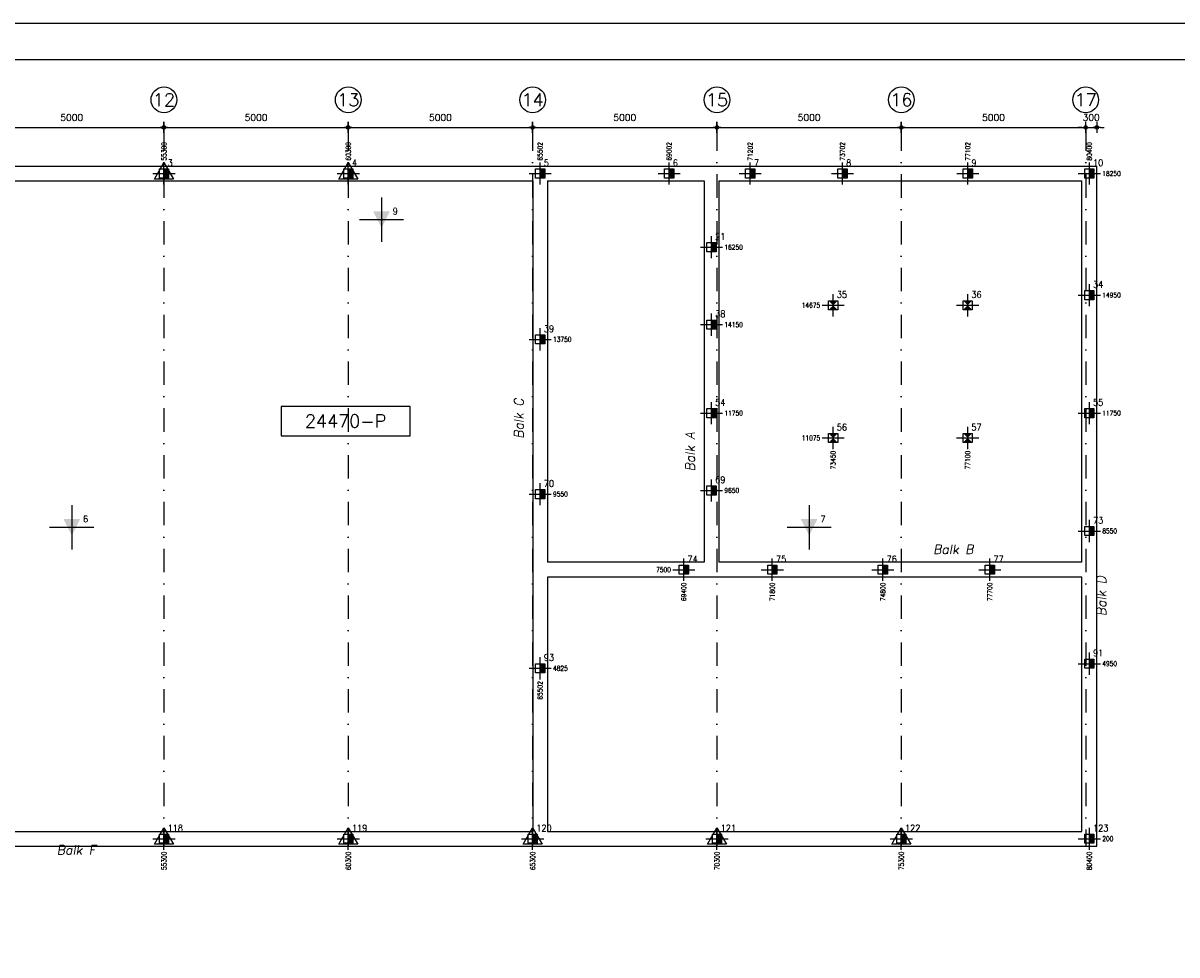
# Model space of a CAD drawing. Extents: x 0 to 139900, y 0 to 143500.
# Tile 31 of 34: x 56679 to 87975, y 118214 to 143500. Entities that reach past the tile are written whole.
import ezdxf
from ezdxf.enums import TextEntityAlignment as Align

# ---------------------------------------------------------------- set-up
doc = ezdxf.new("R2010")
doc.units = 0
doc.header["$LTSCALE"] = 100
doc.header["$PDMODE"] = 3
doc.header["$PDSIZE"] = -3
doc.linetypes.add('DASHDOT2', pattern=[12.7, 6.35, -3.175, 0, -3.175])
doc.layers.get('0').update_dxf_attribs({"linetype": 'CONTINUOUS'})
doc.layers.get('DEFPOINTS').update_dxf_attribs({"linetype": 'CONTINUOUS'})
for name, color, linetype in [('A--A$1C-_CIRKEL', 3, 'CONTINUOUS'), ('A--L$2A-', 7, 'CONTINUOUS'), ('A--L$2A-_F123-', 1, 'CONTINUOUS'), ('A--L$7A-_STRAMIEN', 1, 'DASHDOT2'), ('A--L$9A-_F123-', 1, 'CONTINUOUS'), ('A--L16--_F123-', 3, 'CONTINUOUS'), ('A--L17--', 7, 'CONTINUOUS'), ('A--L17--_F123-', 3, 'CONTINUOUS'), ('A--M$1A-_F123-_MAATV', 7, 'CONTINUOUS'), ('A--T$1A-_F123-_0_25MM', 2, 'CONTINUOUS'), ('A--T$1A-_F123-_0_35MM', 3, 'CONTINUOUS'), ('A--T17--_F123-_0_13MM', 1, 'CONTINUOUS'), ('A--T17--_F123-_0_18MM', 2, 'CONTINUOUS')]:
    doc.layers.add(name, color=color, linetype=linetype)
doc.styles.add('0_50', font='ROMANS.shx', dxfattribs={"height": 500})
doc.styles.add('ALFA-0_25', font='ROMANS')
doc.styles.add('BALKEN', font='romand.shx', dxfattribs={"height": 180})
doc.styles.add('MISO', font='ROMANS.shx')
doc.styles.add('RENVOOI', font='romans.shx', dxfattribs={"width": 0.9})
doc.dimstyles.new('DLV18', dxfattribs={"dimscale": 100, "dimtxt": 1.8, "dimasz": 1, "dimexe": 0, "dimexo": 0, "dimgap": 0, "dimtad": 0, "dimdec": 0, "dimrnd": 1, "dimzin": 0, "dimtxsty": 'MISO', "dimblk1": '$DIMDLV', "dimblk2": '$DIMDLV', "dimsah": 1, "dimcen": 0, "dimse1": 1, "dimse2": 1, "dimclrd": 256, "dimclre": 256, "dimclrt": 1, "dimazin": 3, "dimtfac": 1, "dimtdec": 0, "dimtix": 1, "dimtmove": 0, "dimatfit": 3, "dimtvp": 1.5, "dimtolj": 1, "dimtzin": 0})

# ---------------------------------------------------------------- blocks, each defined once
blk = doc.blocks.new('KA-A0-1X')
at = {"layer": 'A--L$2A-_F123-'}
blk.add_lwpolyline([(0, 0), (0, 841), (1399, 841), (1399, 0)], close=True, dxfattribs=at)
at = {"layer": 'A--L$2A-_F123-', "color": 4}
blk.add_lwpolyline([(10, 10), (1389, 10), (1389, 831), (10, 831)], close=True, dxfattribs=at)
blk = doc.blocks.new('PP03002-')
at = {"layer": 'A--L$9A-_F123-', "color": 3}
blk.add_lwpolyline([(-1750, -400), (1750, -400), (1750, 400), (-1750, 400)], close=True, dxfattribs=at)
blk = doc.blocks.new('$DIMDLV')
at = {"color": 0}
for p, q in [((-1, 0), (1, 0)), ((0, -1.5), (0, 1.5))]:
    blk.add_line(p, q, dxfattribs=at)
blk.add_circle((0, 0), 0.5, dxfattribs=at)
blk = doc.blocks.new('*D247')
at = {"layer": 'A--M$1A-_F123-_MAATV', "linetype": 'CONTINUOUS'}
blk.add_line((65600, 140667), (70400, 140667), dxfattribs=at)
at = {"layer": 'DEFPOINTS', "color": 0, "linetype": 'CONTINUOUS'}
for p in [(65500, 140667), (70500, 140667), (70500, 140667)]:
    blk.add_point(p, dxfattribs=at)
at = {"layer": 'A--M$1A-_F123-_MAATV', "linetype": 'CONTINUOUS', "xscale": 100, "yscale": 100, "zscale": 100, "rotation": 180}
blk.add_blockref('$DIMDLV', (65500, 140667), dxfattribs=at)
at = {"layer": 'A--M$1A-_F123-_MAATV', "linetype": 'CONTINUOUS', "xscale": 100, "yscale": 100, "zscale": 100}
blk.add_blockref('$DIMDLV', (70500, 140667), dxfattribs=at)
at = {"layer": 'A--M$1A-_F123-_MAATV', "color": 1, "linetype": 'CONTINUOUS', "insert": (68000, 140937), "char_height": 180, "attachment_point": 5, "style": 'MISO'}
blk.add_mtext('\\A1;5000', dxfattribs=at)
blk = doc.blocks.new('*D261')
at = {"layer": 'A--M$1A-_F123-_MAATV', "linetype": 'CONTINUOUS'}
blk.add_line((80600, 140667), (85400, 140667), dxfattribs=at)
at = {"layer": 'DEFPOINTS', "color": 0, "linetype": 'CONTINUOUS'}
for p in [(80500, 140667), (85500, 140667), (85500, 140667)]:
    blk.add_point(p, dxfattribs=at)
at = {"layer": 'A--M$1A-_F123-_MAATV', "linetype": 'CONTINUOUS', "xscale": 100, "yscale": 100, "zscale": 100, "rotation": 180}
blk.add_blockref('$DIMDLV', (80500, 140667), dxfattribs=at)
at = {"layer": 'A--M$1A-_F123-_MAATV', "linetype": 'CONTINUOUS', "xscale": 100, "yscale": 100, "zscale": 100}
blk.add_blockref('$DIMDLV', (85500, 140667), dxfattribs=at)
at = {"layer": 'A--M$1A-_F123-_MAATV', "color": 1, "linetype": 'CONTINUOUS', "insert": (83000, 140937), "char_height": 180, "attachment_point": 5, "style": 'MISO'}
blk.add_mtext('\\A1;5000', dxfattribs=at)
blk = doc.blocks.new('*D263')
at = {"layer": 'A--M$1A-_F123-_MAATV', "linetype": 'CONTINUOUS'}
blk.add_line((70600, 140667), (75400, 140667), dxfattribs=at)
at = {"layer": 'DEFPOINTS', "color": 0, "linetype": 'CONTINUOUS'}
for p in [(70500, 140667), (75500, 140667), (75500, 140667)]:
    blk.add_point(p, dxfattribs=at)
at = {"layer": 'A--M$1A-_F123-_MAATV', "linetype": 'CONTINUOUS', "xscale": 100, "yscale": 100, "zscale": 100, "rotation": 180}
blk.add_blockref('$DIMDLV', (70500, 140667), dxfattribs=at)
at = {"layer": 'A--M$1A-_F123-_MAATV', "linetype": 'CONTINUOUS', "xscale": 100, "yscale": 100, "zscale": 100}
blk.add_blockref('$DIMDLV', (75500, 140667), dxfattribs=at)
at = {"layer": 'A--M$1A-_F123-_MAATV', "color": 1, "linetype": 'CONTINUOUS', "insert": (73000, 140937), "char_height": 180, "attachment_point": 5, "style": 'MISO'}
blk.add_mtext('\\A1;5000', dxfattribs=at)
blk = doc.blocks.new('*D262')
at = {"layer": 'A--M$1A-_F123-_MAATV', "linetype": 'CONTINUOUS'}
blk.add_line((75600, 140667), (80400, 140667), dxfattribs=at)
at = {"layer": 'DEFPOINTS', "color": 0, "linetype": 'CONTINUOUS'}
for p in [(75500, 140667), (80500, 140667), (80500, 140667)]:
    blk.add_point(p, dxfattribs=at)
at = {"layer": 'A--M$1A-_F123-_MAATV', "linetype": 'CONTINUOUS', "xscale": 100, "yscale": 100, "zscale": 100, "rotation": 180}
blk.add_blockref('$DIMDLV', (75500, 140667), dxfattribs=at)
at = {"layer": 'A--M$1A-_F123-_MAATV', "linetype": 'CONTINUOUS', "xscale": 100, "yscale": 100, "zscale": 100}
blk.add_blockref('$DIMDLV', (80500, 140667), dxfattribs=at)
at = {"layer": 'A--M$1A-_F123-_MAATV', "color": 1, "linetype": 'CONTINUOUS', "insert": (78000, 140937), "char_height": 180, "attachment_point": 5, "style": 'MISO'}
blk.add_mtext('\\A1;5000', dxfattribs=at)
blk = doc.blocks.new('CIRKEL')
at = {"layer": 'A--A$1C-_CIRKEL'}
blk.add_circle((0, 0), 350, dxfattribs=at)
blk = doc.blocks.new('*D264')
at = {"layer": 'A--M$1A-_F123-_MAATV', "linetype": 'CONTINUOUS'}
for p, q in [((85400, 140667), (85300, 140667)), ((85500, 140667), (85800, 140667)), ((85900, 140667), (86000, 140667))]:
    blk.add_line(p, q, dxfattribs=at)
at = {"layer": 'DEFPOINTS', "color": 0, "linetype": 'CONTINUOUS'}
for p in [(85500, 140667), (85800, 140667), (85800, 139617)]:
    blk.add_point(p, dxfattribs=at)
at = {"layer": 'A--M$1A-_F123-_MAATV', "linetype": 'CONTINUOUS', "xscale": 100, "yscale": 100, "zscale": 100}
blk.add_blockref('$DIMDLV', (85500, 140667), dxfattribs=at)
at = {"layer": 'A--M$1A-_F123-_MAATV', "linetype": 'CONTINUOUS', "xscale": 100, "yscale": 100, "zscale": 100, "rotation": 180}
blk.add_blockref('$DIMDLV', (85800, 140667), dxfattribs=at)
at = {"layer": 'A--M$1A-_F123-_MAATV', "color": 1, "linetype": 'CONTINUOUS', "insert": (85650, 140937), "char_height": 180, "attachment_point": 5, "style": 'MISO'}
blk.add_mtext('\\A1;300', dxfattribs=at)
blk = doc.blocks.new('PP03001-')
at = {"layer": 'A--L$9A-_F123-'}
blk.add_hatch(color=256, dxfattribs=at).paths.add_polyline_path([(-225, 223), (225, 223), (0, -227)])
for points in [[(0, 600), (0, -600)], [(-600, 0), (600, 0)]]:
    blk.add_lwpolyline(points, dxfattribs=at)
at = {"layer": 'A--L$9A-_F123-', "color": 2, "style": 'RENVOOI', "width": 0.9, "flags": 4}
blk.add_attdef('Sondering', (304, 136), '', height=180, dxfattribs=at)
blk = doc.blocks.new('*D258')
at = {"layer": 'A--M$1A-_F123-_MAATV', "linetype": 'CONTINUOUS'}
blk.add_line((55600, 140667), (60400, 140667), dxfattribs=at)
at = {"layer": 'DEFPOINTS', "color": 0, "linetype": 'CONTINUOUS'}
for p in [(55500, 140667), (60500, 140667), (60500, 140667)]:
    blk.add_point(p, dxfattribs=at)
at = {"layer": 'A--M$1A-_F123-_MAATV', "linetype": 'CONTINUOUS', "xscale": 100, "yscale": 100, "zscale": 100, "rotation": 180}
blk.add_blockref('$DIMDLV', (55500, 140667), dxfattribs=at)
at = {"layer": 'A--M$1A-_F123-_MAATV', "linetype": 'CONTINUOUS', "xscale": 100, "yscale": 100, "zscale": 100}
blk.add_blockref('$DIMDLV', (60500, 140667), dxfattribs=at)
at = {"layer": 'A--M$1A-_F123-_MAATV', "color": 1, "linetype": 'CONTINUOUS', "insert": (58000, 140937), "char_height": 180, "attachment_point": 5, "style": 'MISO'}
blk.add_mtext('\\A1;5000', dxfattribs=at)
blk = doc.blocks.new('*D260')
at = {"layer": 'A--M$1A-_F123-_MAATV', "linetype": 'CONTINUOUS'}
blk.add_line((60600, 140667), (65400, 140667), dxfattribs=at)
at = {"layer": 'DEFPOINTS', "color": 0, "linetype": 'CONTINUOUS'}
for p in [(60500, 140667), (65500, 140667), (65500, 140667)]:
    blk.add_point(p, dxfattribs=at)
at = {"layer": 'A--M$1A-_F123-_MAATV', "linetype": 'CONTINUOUS', "xscale": 100, "yscale": 100, "zscale": 100, "rotation": 180}
blk.add_blockref('$DIMDLV', (60500, 140667), dxfattribs=at)
at = {"layer": 'A--M$1A-_F123-_MAATV', "linetype": 'CONTINUOUS', "xscale": 100, "yscale": 100, "zscale": 100}
blk.add_blockref('$DIMDLV', (65500, 140667), dxfattribs=at)
at = {"layer": 'A--M$1A-_F123-_MAATV', "color": 1, "linetype": 'CONTINUOUS', "insert": (63000, 140937), "char_height": 180, "attachment_point": 5, "style": 'MISO'}
blk.add_mtext('\\A1;5000', dxfattribs=at)
blk = doc.blocks.new('PP01005-')
at = {"layer": 'A--L17--_F123-', "color": 8, "linetype": 'CONTINUOUS'}
for p, q in [((-300, 0), (300, 0)), ((0, -300), (0, 300))]:
    blk.add_line(p, q, dxfattribs=at)
at = {"layer": 'A--L17--_F123-', "color": 1}
blk.add_lwpolyline([(-125, 125), (125, 125), (125, -125), (-125, -125)], close=True, dxfattribs=at)
blk.add_solid([(-125, -125), (125, -125), (125, 125), (-125, 125)], dxfattribs=at)
at = {"layer": 'A--T17--_F123-_0_13MM', "style": 'RENVOOI', "width": 0.9, "flags": 8}
blk.add_attdef('KM2', (0, 300), '', height=13, rotation=90, dxfattribs=at)
blk.add_attdef('KM1', (300, 0), '', height=13, dxfattribs=at)
at = {"layer": 'A--T17--_F123-_0_18MM', "style": 'RENVOOI', "width": 0.9, "flags": 8}
blk.add_attdef('PNR', (0, 0), '', height=18, dxfattribs=at)
blk = doc.blocks.new('PP01004-')
at = {"layer": 'A--L17--_F123-', "color": 8, "linetype": 'CONTINUOUS'}
for p, q in [((-300, 0), (300, 0)), ((0, -300), (0, 300))]:
    blk.add_line(p, q, dxfattribs=at)
at = {"layer": 'A--L17--_F123-', "color": 1}
blk.add_lwpolyline([(-125, 125), (125, 125), (125, -125), (-125, -125)], close=True, dxfattribs=at)
for points in [[(0, 125), (125, 125), (0, 0), (125, 0)], [(125, 0), (0, 0), (125, -125), (0, -125)]]:
    blk.add_solid(points, dxfattribs=at)
at = {"layer": 'A--T17--_F123-_0_13MM', "style": 'RENVOOI', "width": 0.9, "flags": 8}
blk.add_attdef('KM2', (0, 300), '', height=13, rotation=90, dxfattribs=at)
blk.add_attdef('KM1', (300, 0), '', height=13, dxfattribs=at)
at = {"layer": 'A--T17--_F123-_0_18MM', "style": 'RENVOOI', "width": 0.9, "flags": 8}
blk.add_attdef('PNR', (0, 0), '', height=18, dxfattribs=at)
blk = doc.blocks.new('PP01016-')
at = {"layer": 'A--L17--_F123-', "color": 8, "linetype": 'CONTINUOUS'}
for p, q in [((-300, 0), (300, 0)), ((0, -300), (0, 300))]:
    blk.add_line(p, q, dxfattribs=at)
blk.add_lwpolyline([(-260, -150), (0, 300), (260, -150)], close=True, dxfattribs=at)
at = {"layer": 'A--L17--_F123-', "color": 1}
blk.add_lwpolyline([(-125, 125), (125, 125), (125, -125), (-125, -125)], close=True, dxfattribs=at)
for points in [[(0, 125), (125, 125), (0, 0), (125, 0)], [(125, 0), (0, 0), (125, -125), (0, -125)]]:
    blk.add_solid(points, dxfattribs=at)
at = {"layer": 'A--T17--_F123-_0_13MM', "style": 'RENVOOI', "width": 0.9, "flags": 8}
blk.add_attdef('KM2', (0, 300), '', height=13, rotation=90, dxfattribs=at)
blk.add_attdef('KM1', (300, 0), '', height=13, dxfattribs=at)
at = {"layer": 'A--T17--_F123-_0_18MM', "style": 'RENVOOI', "width": 0.9, "flags": 8}
blk.add_attdef('PNR', (0, 0), '', height=18, dxfattribs=at)

msp = doc.modelspace()

# ---------------------------------------------------------------- linework, layer by layer
at = {"layer": 'A--L$7A-_STRAMIEN'}
for p, q in [((60500, 140667), (60500, 121167)), ((65500, 140667), (65500, 121167)), ((70500, 140667), (70500, 121167)), ((75500, 140667), (75500, 121167)), ((80500, 140667), (80500, 121167)), ((85500, 140667), (85500, 121167))]:
    msp.add_line(p, q, dxfattribs=at)
at = {"layer": 'A--L16--_F123-', "color": 8}
for p, q in [((45090, 139617), (75150, 139617)), ((75150, 139617), (85800, 139617)), ((85800, 121167), (85800, 139617)), ((45090, 139217), (70505, 139217)), ((70505, 139217), (70505, 121567)), ((70905, 139217), (75150, 139217)), ((70905, 139217), (70905, 128867)), ((75150, 139217), (75150, 128867)), ((75550, 139217), (75550, 128867)), ((75550, 139217), (85400, 139217)), ((85400, 128867), (85400, 139217)), ((75150, 128867), (70905, 128867)), ((85400, 128867), (75550, 128867)), ((85400, 128467), (70905, 128467)), ((70905, 128467), (70905, 121567)), ((85400, 121567), (85400, 128467)), ((45090, 121567), (70505, 121567)), ((70905, 121567), (85400, 121567)), ((45090, 121167), (85800, 121167))]:
    msp.add_line(p, q, dxfattribs=at)

# ---------------------------------------------------------------- block references
at = {"layer": 'A--L$2A-', "xscale": 100, "yscale": 100}
msp.add_blockref('KA-A0-1X', (0, 59400), dxfattribs=at)
at = {"layer": 'A--L17--'}
ref = msp.add_blockref('PP01016-', (60500, 139417), dxfattribs=at)
ref.add_attrib('PNR', '3', (60600, 139617), dxfattribs={"layer": 'A--T17--_F123-_0_18MM', "height": 180, "style": 'RENVOOI', "width": 0.9})
ref.add_attrib('KM2', '55300', dxfattribs={"layer": 'A--T17--_F123-_0_13MM', "color": 1, "height": 130, "rotation": 90, "style": 'RENVOOI', "width": 0.9}).set_placement((60500, 139767), align=Align.MIDDLE_LEFT)
ref = msp.add_blockref('PP01016-', (65500, 139417), dxfattribs=at)
ref.add_attrib('PNR', '4', (65600, 139617), dxfattribs={"layer": 'A--T17--_F123-_0_18MM', "height": 180, "style": 'RENVOOI', "width": 0.9})
ref.add_attrib('KM2', '60300', dxfattribs={"layer": 'A--T17--_F123-_0_13MM', "color": 1, "height": 130, "rotation": 90, "style": 'RENVOOI', "width": 0.9}).set_placement((65500, 139767), align=Align.MIDDLE_LEFT)
ref = msp.add_blockref('PP01004-', (70702.5, 139417), dxfattribs=at)
ref.add_attrib('PNR', '5', (70802.5, 139617), dxfattribs={"layer": 'A--T17--_F123-_0_18MM', "height": 180, "style": 'RENVOOI', "width": 0.9})
ref.add_attrib('KM2', '65502', dxfattribs={"layer": 'A--T17--_F123-_0_13MM', "color": 1, "height": 130, "rotation": 90, "style": 'RENVOOI', "width": 0.9}).set_placement((70702.5, 139767), align=Align.MIDDLE_LEFT)
ref = msp.add_blockref('PP01004-', (74202.5, 139417), dxfattribs=at)
ref.add_attrib('PNR', '6', (74302.5, 139617), dxfattribs={"layer": 'A--T17--_F123-_0_18MM', "height": 180, "style": 'RENVOOI', "width": 0.9})
ref.add_attrib('KM2', '69002', dxfattribs={"layer": 'A--T17--_F123-_0_13MM', "color": 1, "height": 130, "rotation": 90, "style": 'RENVOOI', "width": 0.9}).set_placement((74202.5, 139767), align=Align.MIDDLE_LEFT)
ref = msp.add_blockref('PP01004-', (76402.5, 139417), dxfattribs=at)
ref.add_attrib('PNR', '7', (76502.5, 139617), dxfattribs={"layer": 'A--T17--_F123-_0_18MM', "height": 180, "style": 'RENVOOI', "width": 0.9})
ref.add_attrib('KM2', '71202', dxfattribs={"layer": 'A--T17--_F123-_0_13MM', "color": 1, "height": 130, "rotation": 90, "style": 'RENVOOI', "width": 0.9}).set_placement((76402.5, 139767), align=Align.MIDDLE_LEFT)
ref = msp.add_blockref('PP01004-', (78902.5, 139417), dxfattribs=at)
ref.add_attrib('PNR', '8', (79002.5, 139617), dxfattribs={"layer": 'A--T17--_F123-_0_18MM', "height": 180, "style": 'RENVOOI', "width": 0.9})
ref.add_attrib('KM2', '73702', dxfattribs={"layer": 'A--T17--_F123-_0_13MM', "color": 1, "height": 130, "rotation": 90, "style": 'RENVOOI', "width": 0.9}).set_placement((78902.5, 139767), align=Align.MIDDLE_LEFT)
ref = msp.add_blockref('PP01004-', (82302.5, 139417), dxfattribs=at)
ref.add_attrib('PNR', '9', (82402.5, 139617), dxfattribs={"layer": 'A--T17--_F123-_0_18MM', "height": 180, "style": 'RENVOOI', "width": 0.9})
ref.add_attrib('KM2', '77102', dxfattribs={"layer": 'A--T17--_F123-_0_13MM', "color": 1, "height": 130, "rotation": 90, "style": 'RENVOOI', "width": 0.9}).set_placement((82302.5, 139767), align=Align.MIDDLE_LEFT)
ref = msp.add_blockref('PP01004-', (85600, 139417), dxfattribs=at)
ref.add_attrib('PNR', '10', (85700, 139617), dxfattribs={"layer": 'A--T17--_F123-_0_18MM', "height": 180, "style": 'RENVOOI', "width": 0.9})
ref.add_attrib('KM1', '18250', dxfattribs={"layer": 'A--T17--_F123-_0_13MM', "color": 1, "height": 130, "style": 'RENVOOI', "width": 0.9}).set_placement((85950, 139417), align=Align.MIDDLE_LEFT)
ref.add_attrib('KM2', '80400', dxfattribs={"layer": 'A--T17--_F123-_0_13MM', "color": 1, "height": 130, "rotation": 90, "style": 'RENVOOI', "width": 0.9}).set_placement((85600, 139767), align=Align.MIDDLE_LEFT)
ref = msp.add_blockref('PP03001-', (66400, 138167), dxfattribs=at)
ref.add_attrib('Sondering', '9', (66703.9, 138303.2), dxfattribs={"layer": 'A--L$9A-_F123-', "color": 2, "height": 180, "style": 'RENVOOI', "width": 0.9})
ref = msp.add_blockref('PP01004-', (75350, 137417), dxfattribs=at)
ref.add_attrib('PNR', '21', (75450, 137617), dxfattribs={"layer": 'A--T17--_F123-_0_18MM', "height": 180, "style": 'RENVOOI', "width": 0.9})
ref.add_attrib('KM1', '16250', dxfattribs={"layer": 'A--T17--_F123-_0_13MM', "color": 1, "height": 130, "style": 'RENVOOI', "width": 0.9}).set_placement((75700, 137417), align=Align.MIDDLE_LEFT)
ref = msp.add_blockref('PP01004-', (85600, 136117), dxfattribs=at)
ref.add_attrib('PNR', '34', (85700, 136317), dxfattribs={"layer": 'A--T17--_F123-_0_18MM', "height": 180, "style": 'RENVOOI', "width": 0.9})
ref.add_attrib('KM1', '14950', dxfattribs={"layer": 'A--T17--_F123-_0_13MM', "color": 1, "height": 130, "style": 'RENVOOI', "width": 0.9}).set_placement((85950, 136117), align=Align.MIDDLE_LEFT)
ref = msp.add_blockref('PP01005-', (78650, 135842), dxfattribs=at)
ref.add_attrib('PNR', '35', (78750, 136042), dxfattribs={"layer": 'A--T17--_F123-_0_18MM', "height": 180, "style": 'RENVOOI', "width": 0.9})
ref.add_attrib('KM1', '14675', dxfattribs={"layer": 'A--T17--_F123-_0_13MM', "color": 1, "height": 130, "style": 'RENVOOI', "width": 0.9}).set_placement((78300, 135842), align=Align.MIDDLE_RIGHT)
ref = msp.add_blockref('PP01005-', (82300, 135842), dxfattribs=at)
ref.add_attrib('PNR', '36', (82400, 136042), dxfattribs={"layer": 'A--T17--_F123-_0_18MM', "height": 180, "style": 'RENVOOI', "width": 0.9})
ref = msp.add_blockref('PP01004-', (75350, 135317), dxfattribs=at)
ref.add_attrib('PNR', '38', (75450, 135517), dxfattribs={"layer": 'A--T17--_F123-_0_18MM', "height": 180, "style": 'RENVOOI', "width": 0.9})
ref.add_attrib('KM1', '14150', dxfattribs={"layer": 'A--T17--_F123-_0_13MM', "color": 1, "height": 130, "style": 'RENVOOI', "width": 0.9}).set_placement((75700, 135317), align=Align.MIDDLE_LEFT)
ref = msp.add_blockref('PP01004-', (70702.5, 134917), dxfattribs=at)
ref.add_attrib('PNR', '39', (70802.5, 135117), dxfattribs={"layer": 'A--T17--_F123-_0_18MM', "height": 180, "style": 'RENVOOI', "width": 0.9})
ref.add_attrib('KM1', '13750', dxfattribs={"layer": 'A--T17--_F123-_0_13MM', "color": 1, "height": 130, "style": 'RENVOOI', "width": 0.9}).set_placement((71052.5, 134917), align=Align.MIDDLE_LEFT)
ref = msp.add_blockref('PP03002-', (65426.3, 132699.3), dxfattribs=at)
ref.add_attrib('Paalpunt', '24470-P', dxfattribs={"layer": 'A--L$9A-_F123-', "color": 3, "height": 350, "style": '0_50'}).set_placement((65426.3, 132699.3), align=Align.MIDDLE_CENTER)
ref = msp.add_blockref('PP01004-', (75350, 132917), dxfattribs=at)
ref.add_attrib('PNR', '54', (75450, 133117), dxfattribs={"layer": 'A--T17--_F123-_0_18MM', "height": 180, "style": 'RENVOOI', "width": 0.9})
ref.add_attrib('KM1', '11750', dxfattribs={"layer": 'A--T17--_F123-_0_13MM', "color": 1, "height": 130, "style": 'RENVOOI', "width": 0.9}).set_placement((75700, 132917), align=Align.MIDDLE_LEFT)
ref = msp.add_blockref('PP01004-', (85600, 132917), dxfattribs=at)
ref.add_attrib('PNR', '55', (85700, 133117), dxfattribs={"layer": 'A--T17--_F123-_0_18MM', "height": 180, "style": 'RENVOOI', "width": 0.9})
ref.add_attrib('KM1', '11750', dxfattribs={"layer": 'A--T17--_F123-_0_13MM', "color": 1, "height": 130, "style": 'RENVOOI', "width": 0.9}).set_placement((85950, 132917), align=Align.MIDDLE_LEFT)
ref = msp.add_blockref('PP01005-', (78650, 132242), dxfattribs=at)
ref.add_attrib('PNR', '56', (78750, 132442), dxfattribs={"layer": 'A--T17--_F123-_0_18MM', "height": 180, "style": 'RENVOOI', "width": 0.9})
ref.add_attrib('KM1', '11075', dxfattribs={"layer": 'A--T17--_F123-_0_13MM', "color": 1, "height": 130, "style": 'RENVOOI', "width": 0.9}).set_placement((78300, 132242), align=Align.MIDDLE_RIGHT)
ref.add_attrib('KM2', '73450', dxfattribs={"layer": 'A--T17--_F123-_0_13MM', "color": 1, "height": 130, "rotation": 90, "style": 'RENVOOI', "width": 0.9}).set_placement((78650, 131892), align=Align.MIDDLE_RIGHT)
ref = msp.add_blockref('PP01005-', (82300, 132242), dxfattribs=at)
ref.add_attrib('PNR', '57', (82400, 132442), dxfattribs={"layer": 'A--T17--_F123-_0_18MM', "height": 180, "style": 'RENVOOI', "width": 0.9})
ref.add_attrib('KM2', '77100', dxfattribs={"layer": 'A--T17--_F123-_0_13MM', "color": 1, "height": 130, "rotation": 90, "style": 'RENVOOI', "width": 0.9}).set_placement((82300, 131892), align=Align.MIDDLE_RIGHT)
ref = msp.add_blockref('PP01004-', (75350, 130817), dxfattribs=at)
ref.add_attrib('PNR', '69', (75450, 131017), dxfattribs={"layer": 'A--T17--_F123-_0_18MM', "height": 180, "style": 'RENVOOI', "width": 0.9})
ref.add_attrib('KM1', '9650', dxfattribs={"layer": 'A--T17--_F123-_0_13MM', "color": 1, "height": 130, "style": 'RENVOOI', "width": 0.9}).set_placement((75700, 130817), align=Align.MIDDLE_LEFT)
ref = msp.add_blockref('PP01004-', (70702.5, 130717), dxfattribs=at)
ref.add_attrib('PNR', '70', (70802.5, 130917), dxfattribs={"layer": 'A--T17--_F123-_0_18MM', "height": 180, "style": 'RENVOOI', "width": 0.9})
ref.add_attrib('KM1', '9550', dxfattribs={"layer": 'A--T17--_F123-_0_13MM', "color": 1, "height": 130, "style": 'RENVOOI', "width": 0.9}).set_placement((71052.5, 130717), align=Align.MIDDLE_LEFT)
ref = msp.add_blockref('PP03001-', (58000, 129817), dxfattribs=at)
ref.add_attrib('Sondering', '6', (58303.9, 129953.2), dxfattribs={"layer": 'A--L$9A-_F123-', "color": 2, "height": 180, "style": 'RENVOOI', "width": 0.9})
ref = msp.add_blockref('PP03001-', (78000, 129817), dxfattribs=at)
ref.add_attrib('Sondering', '7', (78303.9, 129953.2), dxfattribs={"layer": 'A--L$9A-_F123-', "color": 2, "height": 180, "style": 'RENVOOI', "width": 0.9})
ref = msp.add_blockref('PP01004-', (85600, 129717), dxfattribs=at)
ref.add_attrib('PNR', '73', (85700, 129917), dxfattribs={"layer": 'A--T17--_F123-_0_18MM', "height": 180, "style": 'RENVOOI', "width": 0.9})
ref.add_attrib('KM1', '8550', dxfattribs={"layer": 'A--T17--_F123-_0_13MM', "color": 1, "height": 130, "style": 'RENVOOI', "width": 0.9}).set_placement((85950, 129717), align=Align.MIDDLE_LEFT)
ref = msp.add_blockref('PP01004-', (74600, 128667), dxfattribs=at)
ref.add_attrib('PNR', '74', (74700, 128867), dxfattribs={"layer": 'A--T17--_F123-_0_18MM', "height": 180, "style": 'RENVOOI', "width": 0.9})
ref.add_attrib('KM1', '7500', dxfattribs={"layer": 'A--T17--_F123-_0_13MM', "color": 1, "height": 130, "style": 'RENVOOI', "width": 0.9}).set_placement((74250, 128667), align=Align.MIDDLE_RIGHT)
ref.add_attrib('KM2', '69400', dxfattribs={"layer": 'A--T17--_F123-_0_13MM', "color": 1, "height": 130, "rotation": 90, "style": 'RENVOOI', "width": 0.9}).set_placement((74600, 128317), align=Align.MIDDLE_RIGHT)
ref = msp.add_blockref('PP01004-', (77000, 128667), dxfattribs=at)
ref.add_attrib('PNR', '75', (77100, 128867), dxfattribs={"layer": 'A--T17--_F123-_0_18MM', "height": 180, "style": 'RENVOOI', "width": 0.9})
ref.add_attrib('KM2', '71800', dxfattribs={"layer": 'A--T17--_F123-_0_13MM', "color": 1, "height": 130, "rotation": 90, "style": 'RENVOOI', "width": 0.9}).set_placement((77000, 128317), align=Align.MIDDLE_RIGHT)
ref = msp.add_blockref('PP01004-', (80000, 128667), dxfattribs=at)
ref.add_attrib('PNR', '76', (80100, 128867), dxfattribs={"layer": 'A--T17--_F123-_0_18MM', "height": 180, "style": 'RENVOOI', "width": 0.9})
ref.add_attrib('KM2', '74800', dxfattribs={"layer": 'A--T17--_F123-_0_13MM', "color": 1, "height": 130, "rotation": 90, "style": 'RENVOOI', "width": 0.9}).set_placement((80000, 128317), align=Align.MIDDLE_RIGHT)
ref = msp.add_blockref('PP01004-', (82900, 128667), dxfattribs=at)
ref.add_attrib('PNR', '77', (83000, 128867), dxfattribs={"layer": 'A--T17--_F123-_0_18MM', "height": 180, "style": 'RENVOOI', "width": 0.9})
ref.add_attrib('KM2', '77700', dxfattribs={"layer": 'A--T17--_F123-_0_13MM', "color": 1, "height": 130, "rotation": 90, "style": 'RENVOOI', "width": 0.9}).set_placement((82900, 128317), align=Align.MIDDLE_RIGHT)
ref = msp.add_blockref('PP01004-', (85600, 126117), dxfattribs=at)
ref.add_attrib('PNR', '91', (85700, 126317), dxfattribs={"layer": 'A--T17--_F123-_0_18MM', "height": 180, "style": 'RENVOOI', "width": 0.9})
ref.add_attrib('KM1', '4950', dxfattribs={"layer": 'A--T17--_F123-_0_13MM', "color": 1, "height": 130, "style": 'RENVOOI', "width": 0.9}).set_placement((85950, 126117), align=Align.MIDDLE_LEFT)
ref = msp.add_blockref('PP01004-', (70702.5, 125992), dxfattribs=at)
ref.add_attrib('PNR', '93', (70802.5, 126192), dxfattribs={"layer": 'A--T17--_F123-_0_18MM', "height": 180, "style": 'RENVOOI', "width": 0.9})
ref.add_attrib('KM1', '4825', dxfattribs={"layer": 'A--T17--_F123-_0_13MM', "color": 1, "height": 130, "style": 'RENVOOI', "width": 0.9}).set_placement((71052.5, 125992), align=Align.MIDDLE_LEFT)
ref.add_attrib('KM2', '65502', dxfattribs={"layer": 'A--T17--_F123-_0_13MM', "color": 1, "height": 130, "rotation": 90, "style": 'RENVOOI', "width": 0.9}).set_placement((70702.5, 125642), align=Align.MIDDLE_RIGHT)
ref = msp.add_blockref('PP01016-', (60500, 121367), dxfattribs=at)
ref.add_attrib('PNR', '118', (60600, 121567), dxfattribs={"layer": 'A--T17--_F123-_0_18MM', "height": 180, "style": 'RENVOOI', "width": 0.9})
ref.add_attrib('KM2', '55300', dxfattribs={"layer": 'A--T17--_F123-_0_13MM', "color": 1, "height": 130, "rotation": 90, "style": 'RENVOOI', "width": 0.9}).set_placement((60500, 121017), align=Align.MIDDLE_RIGHT)
ref = msp.add_blockref('PP01016-', (65500, 121367), dxfattribs=at)
ref.add_attrib('PNR', '119', (65600, 121567), dxfattribs={"layer": 'A--T17--_F123-_0_18MM', "height": 180, "style": 'RENVOOI', "width": 0.9})
ref.add_attrib('KM2', '60300', dxfattribs={"layer": 'A--T17--_F123-_0_13MM', "color": 1, "height": 130, "rotation": 90, "style": 'RENVOOI', "width": 0.9}).set_placement((65500, 121017), align=Align.MIDDLE_RIGHT)
ref = msp.add_blockref('PP01016-', (70500, 121367), dxfattribs=at)
ref.add_attrib('PNR', '120', (70600, 121567), dxfattribs={"layer": 'A--T17--_F123-_0_18MM', "height": 180, "style": 'RENVOOI', "width": 0.9})
ref.add_attrib('KM2', '65300', dxfattribs={"layer": 'A--T17--_F123-_0_13MM', "color": 1, "height": 130, "rotation": 90, "style": 'RENVOOI', "width": 0.9}).set_placement((70500, 121017), align=Align.MIDDLE_RIGHT)
ref = msp.add_blockref('PP01016-', (75500, 121367), dxfattribs=at)
ref.add_attrib('PNR', '121', (75600, 121567), dxfattribs={"layer": 'A--T17--_F123-_0_18MM', "height": 180, "style": 'RENVOOI', "width": 0.9})
ref.add_attrib('KM2', '70300', dxfattribs={"layer": 'A--T17--_F123-_0_13MM', "color": 1, "height": 130, "rotation": 90, "style": 'RENVOOI', "width": 0.9}).set_placement((75500, 121017), align=Align.MIDDLE_RIGHT)
ref = msp.add_blockref('PP01016-', (80500, 121367), dxfattribs=at)
ref.add_attrib('PNR', '122', (80600, 121567), dxfattribs={"layer": 'A--T17--_F123-_0_18MM', "height": 180, "style": 'RENVOOI', "width": 0.9})
ref.add_attrib('KM2', '75300', dxfattribs={"layer": 'A--T17--_F123-_0_13MM', "color": 1, "height": 130, "rotation": 90, "style": 'RENVOOI', "width": 0.9}).set_placement((80500, 121017), align=Align.MIDDLE_RIGHT)
ref = msp.add_blockref('PP01004-', (85600, 121367), dxfattribs=at)
ref.add_attrib('PNR', '123', (85700, 121567), dxfattribs={"layer": 'A--T17--_F123-_0_18MM', "height": 180, "style": 'RENVOOI', "width": 0.9})
ref.add_attrib('KM1', '200', dxfattribs={"layer": 'A--T17--_F123-_0_13MM', "color": 1, "height": 130, "style": 'RENVOOI', "width": 0.9}).set_placement((85950, 121367), align=Align.MIDDLE_LEFT)
ref.add_attrib('KM2', '80400', dxfattribs={"layer": 'A--T17--_F123-_0_13MM', "color": 1, "height": 130, "rotation": 90, "style": 'RENVOOI', "width": 0.9}).set_placement((85600, 121017), align=Align.MIDDLE_RIGHT)
at = {"layer": 'A--M$1A-_F123-_MAATV'}
ref = msp.add_blockref('CIRKEL', (60500, 141417), dxfattribs=at)
ref.add_attrib('A', '12', dxfattribs={"layer": 'A--T$1A-_F123-_0_25MM', "height": 350, "style": 'ALFA-0_25'}).set_placement((60500, 141417), align=Align.MIDDLE_CENTER)
ref = msp.add_blockref('CIRKEL', (65500, 141417), dxfattribs=at)
ref.add_attrib('A', '13', dxfattribs={"layer": 'A--T$1A-_F123-_0_25MM', "height": 350, "style": 'ALFA-0_25'}).set_placement((65500, 141417), align=Align.MIDDLE_CENTER)
ref = msp.add_blockref('CIRKEL', (70500, 141417), dxfattribs=at)
ref.add_attrib('A', '14', dxfattribs={"layer": 'A--T$1A-_F123-_0_25MM', "height": 350, "style": 'ALFA-0_25'}).set_placement((70500, 141417), align=Align.MIDDLE_CENTER)
ref = msp.add_blockref('CIRKEL', (75500, 141417), dxfattribs=at)
ref.add_attrib('A', '15', dxfattribs={"layer": 'A--T$1A-_F123-_0_25MM', "height": 350, "style": 'ALFA-0_25'}).set_placement((75500, 141417), align=Align.MIDDLE_CENTER)
ref = msp.add_blockref('CIRKEL', (80500, 141417), dxfattribs=at)
ref.add_attrib('A', '16', dxfattribs={"layer": 'A--T$1A-_F123-_0_25MM', "height": 350, "style": 'ALFA-0_25'}).set_placement((80500, 141417), align=Align.MIDDLE_CENTER)
ref = msp.add_blockref('CIRKEL', (85500, 141417), dxfattribs=at)
ref.add_attrib('A', '17', dxfattribs={"layer": 'A--T$1A-_F123-_0_25MM', "height": 350, "style": 'ALFA-0_25'}).set_placement((85500, 141417), align=Align.MIDDLE_CENTER)

# ---------------------------------------------------------------- texts
at = {"layer": 'A--T$1A-_F123-_0_35MM', "color": 2, "style": 'BALKEN', "oblique": 10}
for s, p in [('Balk C', (70251.1, 132768)), ('Balk A', (74896.1, 131864.5)), ('Balk D', (86053.9, 127950.7))]:
    msp.add_text(s, height=250, rotation=90, dxfattribs=at).set_placement(p, align=Align.CENTER)
for s, p in [('Balk B', (81909.6, 129096.2)), ('Balk F', (58122.9, 120937.9))]:
    msp.add_text(s, height=250, dxfattribs=at).set_placement(p, align=Align.CENTER)

# ---------------------------------------------------------------- dimensions: what is measured, and where the dimension line sits
at = {"layer": 'A--M$1A-_F123-_MAATV', "linetype": 'CONTINUOUS'}
for base, p1, p2, picture, middle in [((60500, 140667), (55500, 140667), (60500, 140667), '*D258', (58000, 140937)), ((65500, 140667), (60500, 140667), (65500, 140667), '*D260', (63000, 140937)), ((70500, 140667), (65500, 140667), (70500, 140667), '*D247', (68000, 140937)), ((75500, 140667), (70500, 140667), (75500, 140667), '*D263', (73000, 140937)), ((80500, 140667), (75500, 140667), (80500, 140667), '*D262', (78000, 140937)), ((85500, 140667), (80500, 140667), (85500, 140667), '*D261', (83000, 140937)), ((85800, 140667), (85500, 140667), (85800, 139617), '*D264', (85650, 140937))]:
    dim = msp.add_linear_dim(base=base, p1=p1, p2=p2, dimstyle='DLV18', dxfattribs=at)
    dim.commit()
    dim.dimension.update_dxf_attribs({"geometry": picture, "text_midpoint": middle})

doc.saveas('drawing.dxf')
